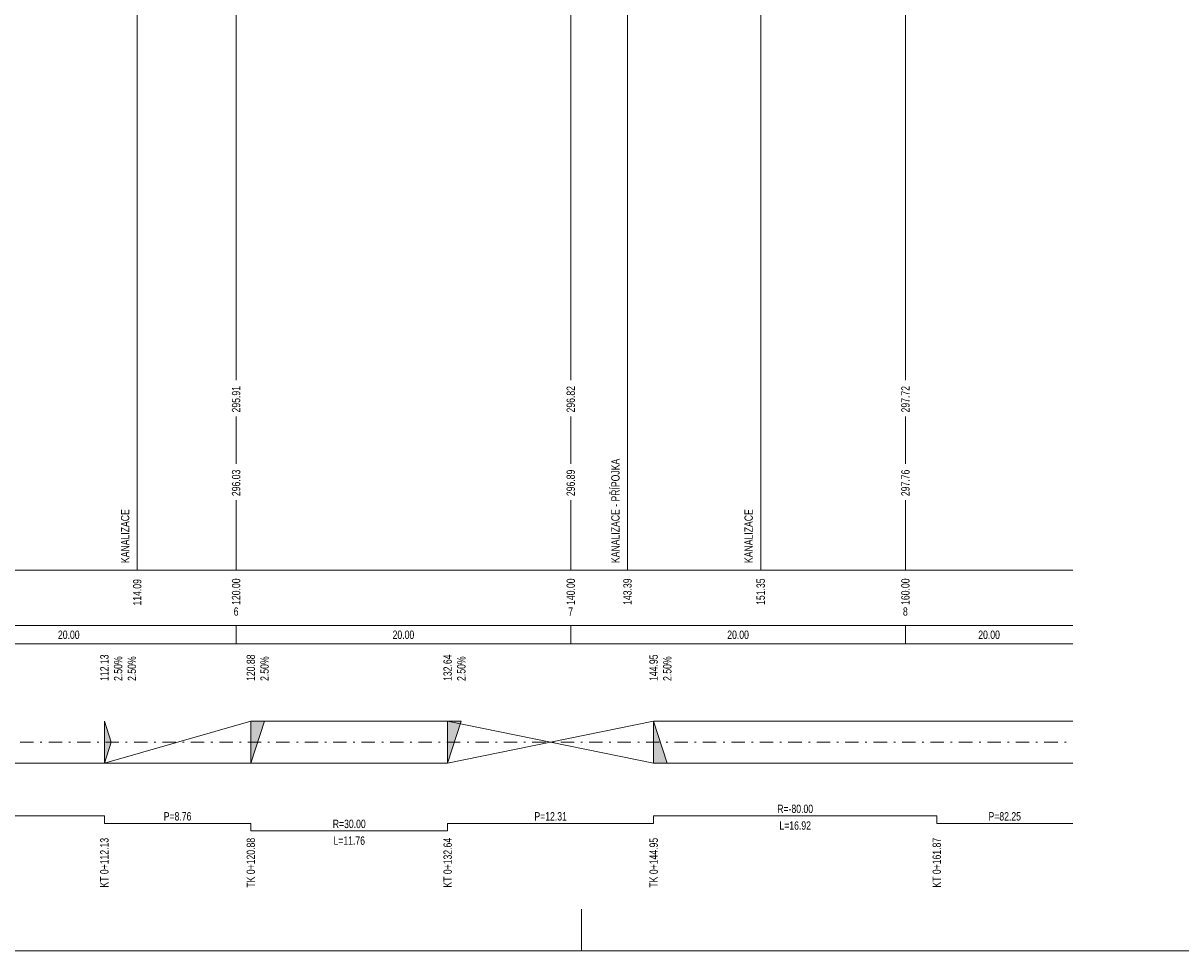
# Model space of a CAD drawing. Header units: metres. Extents: x 7982 to 8244, y -552 to -404.
# Tile 4 of 6: x 8106 to 8175, y -552 to -497. Entities that reach past the tile are written whole.
import ezdxf
from ezdxf.enums import TextEntityAlignment as Align

# ---------------------------------------------------------------- set-up
doc = ezdxf.new("R2010")
doc.units = ezdxf.units.M
doc.header["$MEASUREMENT"] = 0
doc.linetypes.add('DGN Style 4', pattern=[1.601, 0.8, -0.4, 0.001, -0.4])
for name, color, linetype, lineweight in [('1', 7, 'Continuous', 0), ('profil_popis', 7, 'Continuous', 0), ('profil_popis_navrh', 1, 'Continuous', 0), ('profil_popis_niveleta', 1, 'Continuous', 0), ('profil_popis_osy', 7, 'Continuous', 0), ('profil_popis_teren', 18, 'Continuous', 0), ('RAMECEK', 7, 'Continuous', 0)]:
    doc.layers.add(name, color=color, linetype=linetype, lineweight=lineweight)
doc.styles.add('Style-Arial', font='arial.ttf')
doc.styles.add('Style-Arial CE - staničení -ttf', font='Arial CE - staničení -ttf.shx')

msp = doc.modelspace()

# ---------------------------------------------------------------- hatches: boundary and pattern name
at = {"layer": 'profil_popis_navrh', "lineweight": 0}
for points in [[(8110.74, -541.186), (8110.74, -538.686), (8111.15, -539.936)], [(8119.49, -541.186), (8119.49, -538.686), (8120.31, -538.686)], [(8131.25, -541.186), (8131.25, -538.686), (8132.07, -538.686)]]:
    msp.add_hatch(color=256, dxfattribs=at).paths.add_polyline_path(points)
at = {"layer": 'profil_popis_navrh', "lineweight": 0, "extrusion": (0, 0, -1)}
msp.add_hatch(color=256, dxfattribs=at).paths.add_polyline_path([(-8144.38, -541.186), (-8143.56, -538.686), (-8143.56, -541.186)])

# ---------------------------------------------------------------- linework, layer by layer
at = {"layer": '1', "color": 7, "linetype": 'Continuous', "lineweight": 13}
for p, q in [((7998.61, -532.977), (8168.61, -532.977)), ((8118.61, -532.977), (8118.61, -534.065)), ((8138.61, -532.977), (8138.61, -534.065)), ((8158.61, -532.977), (8158.61, -534.065)), ((7998.61, -534.065), (8168.61, -534.065))]:
    msp.add_line(p, q, dxfattribs=at)
at = {"layer": 'profil_popis', "lineweight": 0}
for p, q in [((8149.96, -467.394), (8149.96, -529.657)), ((8142, -468.934), (8142, -529.657)), ((8112.7, -483.032), (8112.7, -529.657))]:
    msp.add_line(p, q, dxfattribs=at)
at = {"layer": 'profil_popis', "lineweight": 0, "flags": 128}
for points in [[(8158.61, -442.073), (8158.61, -513.657), (8158.61, -517.657), (8158.61, -518.303)], [(8138.61, -450.763), (8138.61, -513.657), (8138.61, -517.657), (8138.61, -518.303)], [(8118.61, -459.391), (8118.61, -513.657), (8118.61, -517.657), (8118.61, -518.303)], [(8118.61, -520.481), (8118.61, -523.303)], [(8138.61, -520.481), (8138.61, -523.303)], [(8158.61, -520.481), (8158.61, -523.303)], [(8118.61, -525.481), (8118.61, -529.657)], [(8138.61, -525.481), (8138.61, -529.657)], [(8158.61, -525.481), (8158.61, -529.657)]]:
    msp.add_lwpolyline(points, dxfattribs=at)
at = {"layer": 'profil_popis_navrh', "lineweight": 0}
for p, q in [((8110.74, -541.186), (8119.49, -538.686)), ((8119.49, -538.686), (8131.25, -538.686)), ((8119.49, -541.186), (8120.31, -538.686)), ((8131.25, -538.686), (8143.56, -541.186)), ((8131.25, -541.186), (8143.56, -538.686)), ((8131.25, -541.186), (8132.07, -538.686)), ((8143.56, -538.686), (8168.61, -538.686)), ((8008.61, -541.186), (8131.25, -541.186)), ((8143.56, -541.186), (8168.61, -541.186))]:
    msp.add_line(p, q, dxfattribs=at)
at = {"layer": 'profil_popis_navrh', "linetype": 'DGN Style 4', "lineweight": 0}
msp.add_line((7998.61, -539.936), (8168.61, -539.936), dxfattribs=at)
at = {"layer": 'profil_popis_navrh', "lineweight": 0, "flags": 128}
for points in [[(8110.74, -541.186), (8111.15, -539.936), (8110.74, -538.686)], [(8119.49, -541.186), (8120.31, -538.686), (8119.49, -538.686)], [(8131.25, -541.186), (8132.07, -538.686), (8131.25, -538.686)], [(8143.56, -538.686), (8144.38, -541.186), (8143.56, -541.186)]]:
    msp.add_lwpolyline(points, close=True, dxfattribs=at)
at = {"layer": 'profil_popis_navrh', "color": 1, "lineweight": 13, "flags": 128}
msp.add_lwpolyline([(7998.61, -544.792), (7999.251, -544.792), (7999.251, -544.342), (8020.357, -544.342), (8020.357, -544.792), (8085.932, -544.792), (8085.932, -544.342), (8110.736, -544.342), (8110.736, -544.792), (8119.491, -544.792), (8119.491, -545.242), (8131.252, -545.242), (8131.252, -544.792), (8143.564, -544.792), (8143.564, -544.342), (8160.482, -544.342), (8160.482, -544.792), (8168.61, -544.792)], dxfattribs=at)
at = {"layer": 'profil_popis_osy', "lineweight": 13}
msp.add_line((8098.86, -529.657), (8168.61, -529.657), dxfattribs=at)
at = {"layer": 'RAMECEK', "ltscale": 0.25}
msp.add_line((8139.257, -552.409), (8139.257, -549.909), dxfattribs=at)
at = {"layer": 'RAMECEK', "ltscale": 0.25, "flags": 128}
msp.add_lwpolyline([(7981.757, -403.909), (7981.757, -552.409), (8244.257, -552.409), (8244.257, -403.909)], close=True, dxfattribs=at)

# ---------------------------------------------------------------- texts
at = {"layer": 'profil_popis', "color": 32, "style": 'Style-Arial', "width": 0.74}
for s, p in [('KANALIZACE - PŘÍPOJKA', (8141.279, -529.237)), ('KANALIZACE', (8111.979, -529.237)), ('KANALIZACE', (8149.239, -529.237))]:
    msp.add_text(s, height=0.5, rotation=90, dxfattribs=at).set_placement(p, align=Align.MIDDLE_LEFT)
at = {"layer": 'profil_popis', "style": 'Style-Arial', "width": 0.74}
for s, p in [('114.09', (8112.7, -530.195)), ('120.00', (8118.61, -530.157)), ('140.00', (8138.61, -530.157)), ('143.39', (8142, -530.157)), ('151.35', (8149.96, -530.157)), ('160.00', (8158.61, -530.157))]:
    msp.add_text(s, height=0.5, rotation=90, dxfattribs=at).set_placement(p, align=Align.MIDDLE_RIGHT)
at = {"layer": 'profil_popis', "style": 'Style-Arial CE - staničení -ttf', "width": 0.74}
for s, p in [('6', (8118.61, -532.133)), ('7', (8138.605, -532.133)), ('8', (8158.606, -532.133))]:
    msp.add_text(s, height=0.5, dxfattribs=at).set_placement(p, align=Align.MIDDLE_CENTER)
at = {"layer": 'profil_popis', "style": 'Style-Arial', "width": 0.74}
for p in [(8108.61, -533.521), (8128.61, -533.521), (8148.61, -533.521), (8163.61, -533.521)]:
    msp.add_text('20.00', height=0.5, rotation=360, dxfattribs=at).set_placement(p, align=Align.MIDDLE_CENTER)
at = {"layer": 'profil_popis_navrh', "color": 1, "style": 'Style-Arial CE - staničení -ttf', "width": 0.74}
for s, p in [('KT 0+112.13', (8110.736, -545.658)), ('TK 0+120.88', (8119.491, -545.658)), ('KT 0+132.64', (8131.252, -545.658)), ('TK 0+144.95', (8143.564, -545.658)), ('KT 0+161.87', (8160.482, -545.658))]:
    msp.add_text(s, height=0.5, rotation=90, dxfattribs=at).set_placement(p, align=Align.MIDDLE_RIGHT)
at = {"layer": 'profil_popis_navrh', "color": 1, "char_height": 0.5, "attachment_point": 5, "style": 'Style-Arial'}
for s, insert, line_spacing_factor in [('\\H1x;\\W0.74;R=-80.00\\PL=16.92', (8152.023, -544.425), 1.2), ('\\H1x;\\W0.74;P=8.76', (8115.113, -544.375), 0.72), ('\\H1x;\\W0.74;P=12.31', (8137.408, -544.375), 0.72), ('\\H1x;\\W0.74;P=82.25', (8164.546, -544.375), 0.72), ('\\H1x;\\W0.74;R=30.00\\PL=11.76', (8125.372, -545.325), 1.2)]:
    msp.add_mtext(s, dxfattribs=dict(at, insert=insert, line_spacing_factor=line_spacing_factor))
at = {"layer": 'profil_popis_niveleta', "color": 1, "style": 'Style-Arial', "width": 0.74}
for s, p in [('295.91', (8118.61, -518.657)), ('296.82', (8138.61, -518.657)), ('297.72', (8158.61, -518.657))]:
    msp.add_text(s, height=0.5, rotation=90, dxfattribs=at).set_placement(p, align=Align.MIDDLE_RIGHT)
for s, p in [('112.13', (8110.74, -536.281)), ('120.88', (8119.49, -536.281)), ('132.64', (8131.25, -536.281)), ('144.95', (8143.56, -536.281)), ('2.50%', (8111.56, -536.281)), ('2.50%', (8112.381, -536.281)), ('2.50%', (8120.31, -536.281)), ('2.50%', (8132.07, -536.281)), ('2.50%', (8144.38, -536.281))]:
    msp.add_text(s, height=0.5, rotation=90, dxfattribs=at).set_placement(p, align=Align.MIDDLE_LEFT)
at = {"layer": 'profil_popis_teren', "color": 7, "style": 'Style-Arial', "width": 0.74}
for s, p in [('296.03', (8118.61, -523.657)), ('296.89', (8138.61, -523.657)), ('297.76', (8158.61, -523.657))]:
    msp.add_text(s, height=0.5, rotation=90, dxfattribs=at).set_placement(p, align=Align.MIDDLE_RIGHT)

doc.saveas('drawing.dxf')
